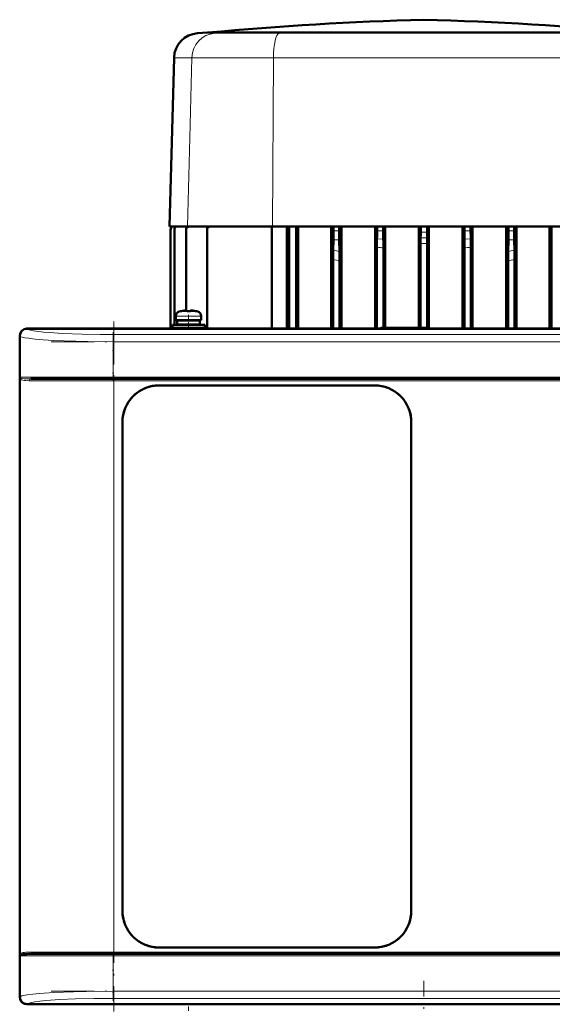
# Model space of a CAD drawing. Extents: x -1351 to 1763, y -1300 to 612.
# Tile 41 of 79: x -311 to -163, y 184 to 458. Entities that reach past the tile are written whole.
import ezdxf

# ---------------------------------------------------------------- set-up
doc = ezdxf.new("R2010")
doc.units = 0
doc.linetypes.add('DASHDOT', pattern=[18.5, 12, -3, 0.5, -3])

msp = doc.modelspace()

# ---------------------------------------------------------------- linework, layer by layer
at = {"color": 7, "lineweight": 50}
for p, q in [((-258.67, 454.45), (-261.4, 454.26)), ((-253.96, 454.45), (-258.67, 454.45)), ((-258.52, 454.45), (-258.67, 454.45)), ((-227.23, 454.45), (-258.52, 454.45)), ((-238.08, 454.45), (-253.96, 454.45)), ((-238.08, 454.45), (-198.42, 454.45)), ((-198.41, 454.45), (-227.23, 454.45)), ((-145.65, 454.45), (-198.41, 454.45)), ((-158.73, 454.45), (-198.39, 454.45)), ((-267.93, 447.46), (-269.16, 400.48)), ((-269.16, 400.48), (-264.16, 400.48)), ((-264.16, 400.48), (-240.54, 400.48)), ((-240.76, 372.08), (-240.76, 400.48)), ((-240.54, 400.48), (-223.54, 400.48)), ((-236.54, 372.08), (-236.54, 400.48)), ((-235.91, 400.48), (-235.91, 372.08)), ((-233.91, 372.08), (-233.91, 400.48)), ((-233.37, 372.08), (-233.37, 400.48)), ((-224.17, 372.08), (-224.17, 400.48)), ((-223.54, 400.48), (-223.53, 400.48)), ((-223.54, 400.48), (-223.54, 400.48)), ((-221.95, 400.48), (-223.54, 400.48)), ((-223.53, 400.48), (-221.96, 400.48)), ((-223.53, 400.48), (-223.53, 399.32)), ((-221.96, 400.48), (-221.96, 399.32)), ((-221.95, 400.48), (-221.96, 400.48)), ((-221.95, 400.48), (-211.44, 400.48)), ((-221.95, 400.48), (-221.95, 400.48)), ((-221.36, 372.08), (-221.36, 400.48)), ((-211.96, 389.12), (-211.96, 400.48)), ((-211.44, 400.5), (-211.43, 400.49)), ((-211.44, 400.5), (-211.44, 400.48)), ((-209.71, 400.5), (-211.44, 400.5)), ((-211.43, 400.49), (-209.72, 400.49)), ((-211.43, 400.49), (-211.43, 399.29)), ((-209.71, 400.5), (-209.72, 400.49)), ((-209.72, 400.49), (-209.72, 399.31)), ((-209.71, 400.5), (-209.71, 400.48)), ((-209.71, 400.48), (-199.3, 400.48)), ((-209.21, 372.33), (-209.21, 400.48)), ((-199.78, 372.33), (-199.78, 400.48)), ((-199.3, 400.5), (-199.29, 400.5)), ((-199.3, 400.5), (-199.3, 400.48)), ((-199.3, 400.5), (-197.52, 400.5)), ((-197.52, 400.5), (-199.29, 400.5)), ((-199.29, 400.5), (-199.29, 398.89)), ((-197.52, 400.5), (-197.52, 398.89)), ((-197.52, 400.5), (-197.52, 400.5)), ((-197.52, 400.5), (-197.52, 400.48)), ((-197.52, 400.48), (-187.1, 400.48)), ((-197.03, 372.07), (-197.03, 400.48)), ((-187.61, 372.08), (-187.61, 400.48)), ((-187.1, 400.5), (-187.09, 400.49)), ((-187.1, 400.5), (-187.1, 400.48)), ((-187.1, 400.5), (-185.37, 400.5)), ((-187.09, 400.49), (-185.38, 400.49)), ((-187.09, 400.49), (-187.09, 399.31)), ((-185.37, 400.5), (-185.38, 400.49)), ((-185.38, 400.49), (-185.38, 399.29)), ((-185.37, 400.5), (-185.37, 400.48)), ((-185.37, 400.48), (-174.86, 400.48)), ((-184.85, 372.08), (-184.85, 400.48)), ((-175.46, 372.08), (-175.46, 400.48)), ((-174.86, 400.48), (-174.85, 400.48)), ((-174.86, 400.48), (-174.86, 400.48)), ((-174.86, 400.48), (-173.27, 400.48)), ((-174.85, 400.48), (-173.28, 400.48)), ((-174.85, 400.48), (-174.85, 399.32)), ((-173.28, 400.48), (-173.28, 399.32)), ((-173.27, 400.48), (-173.28, 400.48)), ((-173.27, 400.48), (-173.27, 400.48)), ((-173.27, 400.48), (-156.28, 400.48)), ((-172.64, 372.08), (-172.64, 400.48)), ((-163.45, 372.08), (-163.45, 400.48)), ((-162.91, 372.08), (-162.91, 400.48)), ((-268.91, 372.08), (-268.91, 399.61)), ((-268.91, 399.61), (-268.91, 399.61)), ((-267.85, 399.67), (-267.85, 399.55)), ((-267.85, 373.13), (-267.85, 399.55)), ((-264.57, 399.52), (-264.57, 399.74)), ((-264.57, 377.13), (-264.57, 399.52)), ((-258.72, 399.51), (-258.72, 399.82)), ((-258.72, 372.08), (-258.72, 399.51)), ((-223.56, 396.82), (-223.61, 393.95)), ((-221.94, 396.82), (-221.87, 393.53)), ((-211.47, 372.08), (-211.47, 394.74)), ((-209.68, 372.33), (-209.68, 394.54)), ((-199.31, 395.77), (-199.31, 372.33)), ((-197.51, 395.77), (-197.51, 372.33)), ((-187.14, 394.54), (-187.14, 372.08)), ((-185.34, 394.74), (-185.34, 372.08)), ((-174.88, 396.82), (-174.94, 393.53)), ((-173.26, 396.82), (-173.2, 393.95)), ((-223.64, 372.08), (-223.64, 391.31)), ((-221.85, 372.08), (-221.85, 390.89)), ((-211.97, 388.75), (-211.96, 389.12)), ((-174.97, 390.89), (-174.97, 372.08)), ((-173.17, 391.31), (-173.17, 372.08)), ((-211.96, 386.49), (-211.97, 386.86)), ((-211.96, 372.08), (-211.96, 386.49)), ((-267.4, 375.56), (-267.4, 374.43)), ((-265.82, 376.96), (-265.83, 376.97)), ((-264.4, 376.96), (-264.4, 377.11)), ((-263.4, 376.96), (-263.4, 377.11)), ((-261.97, 376.97), (-261.98, 376.96)), ((-260.4, 375.56), (-260.4, 374.43)), ((-268.4, 373.13), (-263.9, 373.13)), ((-268.4, 373.13), (-268.4, 372.33)), ((-263.9, 374.43), (-267.4, 374.43)), ((-267.05, 374.33), (-263.9, 374.33)), ((-267.05, 373.23), (-267.05, 374.33)), ((-267.05, 373.23), (-263.9, 373.23)), ((-265.9, 374.33), (-265.9, 374.43)), ((-265.9, 373.13), (-265.9, 373.23)), ((-263.9, 374.43), (-260.4, 374.43)), ((-260.75, 374.33), (-263.9, 374.33)), ((-260.75, 373.23), (-263.9, 373.23)), ((-263.9, 373.13), (-259.4, 373.13)), ((-261.9, 374.43), (-261.9, 374.33)), ((-261.9, 373.23), (-261.9, 373.13)), ((-260.75, 374.33), (-260.75, 373.23)), ((-259.4, 373.13), (-259.4, 372.33)), ((-310.9, 362.23), (-310.9, 370.08)), ((-310.87, 370.05), (-310.87, 186.1)), ((-308.9, 372.08), (-301.05, 372.08)), ((-87.92, 372.05), (-308.88, 372.05)), ((-301.05, 372.08), (-301.04, 372.05)), ((-301.05, 372.07), (-296.75, 372.07)), ((-296.75, 372.08), (-199.05, 372.08)), ((-296.75, 372.05), (-296.75, 372.08)), ((-268.4, 372.33), (-263.9, 372.33)), ((-267.85, 372.08), (-267.85, 372.33)), ((-265.9, 372.08), (-265.9, 372.33)), ((-263.9, 372.33), (-259.4, 372.33)), ((-261.9, 372.33), (-261.9, 372.08)), ((-210.4, 372.33), (-210.65, 372.08)), ((-197.4, 372.33), (-210.4, 372.33)), ((-199.05, 372.08), (-199.04, 372.05)), ((-199.05, 372.07), (-194.75, 372.07)), ((-197.4, 372.33), (-197.14, 372.07)), ((-194.75, 372.08), (-100.05, 372.08)), ((-194.75, 372.05), (-194.75, 372.08)), ((-310.87, 362.22), (-310.9, 362.23)), ((-310.89, 357.93), (-310.89, 362.23)), ((-310.9, 282.23), (-310.9, 357.93)), ((-310.9, 357.93), (-310.87, 357.93)), ((-307.81, 358.08), (-284.69, 358.08)), ((-284.69, 358.08), (-112.1, 358.08)), ((-272.1, 356.28), (-212.1, 356.28)), ((-272.1, 356.28), (-212.1, 356.28)), ((-282.3, 210.08), (-282.3, 346.08)), ((-201.9, 346.08), (-201.9, 210.08)), ((-201.9, 346.08), (-201.9, 210.08)), ((-310.87, 282.22), (-310.9, 282.23)), ((-310.89, 277.93), (-310.89, 282.23)), ((-310.9, 198.23), (-310.9, 277.93)), ((-310.9, 277.93), (-310.87, 277.93)), ((-310.87, 198.22), (-310.9, 198.23)), ((-310.89, 193.93), (-310.89, 198.23)), ((-307.81, 198.08), (-284.69, 198.08)), ((-112.1, 198.08), (-284.69, 198.08)), ((-212.1, 199.88), (-272.1, 199.88)), ((-310.9, 186.08), (-310.9, 193.93)), ((-310.9, 193.93), (-310.87, 193.93)), ((-301.05, 184.08), (-308.9, 184.08)), ((-87.92, 184.1), (-308.88, 184.1)), ((-301.04, 184.1), (-301.05, 184.08)), ((-296.75, 184.08), (-301.05, 184.08)), ((-296.75, 184.08), (-296.75, 184.1)), ((-199.05, 184.08), (-296.75, 184.08)), ((-199.04, 184.1), (-199.05, 184.08)), ((-194.75, 184.08), (-199.05, 184.08)), ((-194.75, 184.08), (-194.75, 184.1)), ((-100.05, 184.08), (-194.75, 184.08))]:
    msp.add_line(p, q, dxfattribs=at)
at = {"color": 7, "lineweight": 18}
for p, q in [((-261.4, 454.26), (-256.61, 454.26)), ((-253.96, 454.45), (-256.61, 454.26)), ((-256.61, 454.26), (-238.72, 454.26)), ((-238.08, 454.45), (-238.72, 454.26)), ((-238.72, 454.26), (-158.09, 454.26)), ((-267.93, 447.46), (-262.96, 447.46)), ((-262.96, 447.46), (-263.53, 425.19)), ((-262.96, 447.46), (-240.25, 447.46)), ((-240.25, 447.46), (-240.54, 400.48)), ((-240.25, 447.46), (-156.57, 447.46)), ((-263.53, 425.19), (-264.16, 400.48)), ((-223.53, 399.32), (-221.96, 399.32)), ((-197.52, 397.33), (-199.3, 397.33)), ((-174.85, 399.32), (-173.28, 399.32)), ((-223.56, 396.82), (-221.94, 396.82)), ((-209.7, 396.94), (-211.45, 397.03)), ((-185.36, 397.03), (-187.12, 396.94)), ((-174.88, 396.82), (-173.26, 396.82)), ((-267.4, 375.56), (-263.93, 375.56)), ((-266.47, 376.8), (-263.92, 376.8)), ((-263.93, 375.56), (-263.9, 375.56)), ((-263.92, 376.8), (-263.9, 376.8)), ((-263.9, 376.8), (-261.33, 376.8)), ((-263.9, 375.56), (-260.4, 375.56)), ((-310.81, 369.99), (-310.87, 370.05)), ((-310.81, 358.58), (-310.81, 369.99)), ((-308.88, 372.05), (-308.81, 371.98)), ((-284.87, 370.42), (-111.93, 370.42)), ((-284.87, 370.42), (-284.87, 368.43)), ((-284.87, 368.43), (-284.87, 358.58)), ((-111.93, 368.43), (-284.87, 368.43)), ((-284.87, 358.58), (-310.81, 358.58)), ((-310.63, 358.1), (-310.63, 198.06)), ((-308.27, 357.58), (-284.69, 357.58)), ((-284.87, 358.58), (-111.93, 358.58)), ((-284.87, 358.08), (-284.87, 358.58)), ((-284.69, 357.58), (-284.69, 358.08)), ((-112.1, 357.58), (-284.69, 357.58)), ((-284.69, 357.58), (-284.69, 198.58)), ((-310.81, 197.58), (-302.58, 197.58)), ((-310.81, 186.16), (-310.81, 197.58)), ((-284.69, 198.58), (-308.27, 198.58)), ((-302.58, 197.58), (-284.87, 197.58)), ((-284.87, 197.58), (-284.87, 198.08)), ((-111.93, 197.58), (-284.87, 197.58)), ((-284.87, 197.58), (-284.87, 187.72)), ((-284.69, 198.58), (-112.1, 198.58)), ((-284.69, 198.58), (-284.69, 198.08)), ((-284.87, 187.72), (-111.93, 187.72)), ((-284.87, 185.73), (-284.87, 187.72)), ((-310.87, 186.1), (-310.81, 186.16)), ((-308.81, 184.17), (-308.88, 184.1)), ((-111.93, 185.73), (-284.87, 185.73))]:
    msp.add_line(p, q, dxfattribs=at)
at = {"color": 7, "linetype": 'DASHDOT', "lineweight": 18, "ltscale": 0.005785}
msp.add_line((-198.41, 454.47), (-198.41, 454.24), dxfattribs=at)
at = {"color": 7, "linetype": 'DASHDOT', "lineweight": 18, "ltscale": 0.00078125}
msp.add_line((-264.9, 377.1), (-264.9, 377.14), dxfattribs=at)
at = {"color": 7, "linetype": 'DASHDOT', "lineweight": 18, "ltscale": 0.104372}
msp.add_line((-263.9, 375.9), (-263.9, 371.73), dxfattribs=at)
at = {"color": 7, "linetype": 'DASHDOT', "lineweight": 18, "ltscale": 0.000926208}
msp.add_line((-262.9, 377.1), (-262.9, 377.14), dxfattribs=at)
at = {"color": 7, "linetype": 'DASHDOT', "lineweight": 18}
for p, q in [((-284.69, 374.1), (-284.69, 182.05)), ((-302.16, 368.43), (-94.63, 368.43)), ((-94.63, 358.58), (-302.16, 358.58)), ((-301.95, 357.58), (-94.84, 357.58)), ((-302.16, 197.58), (-94.63, 197.58)), ((-94.84, 198.58), (-301.95, 198.58)), ((-198.4, 112.28), (-198.4, 190.6)), ((-302.16, 187.72), (-94.63, 187.72))]:
    msp.add_line(p, q, dxfattribs=at)
at = {"color": 7, "linetype": 'DASHDOT', "lineweight": 18, "ltscale": 0.342406}
msp.add_line((-284.87, 371.13), (-284.87, 357.43), dxfattribs=at)
at = {"color": 7, "linetype": 'DASHDOT', "lineweight": 18, "ltscale": 0.34239}
msp.add_line((-284.87, 198.72), (-284.87, 185.02), dxfattribs=at)
at = {"color": 7, "linetype": 'DASHDOT', "lineweight": 18, "ltscale": 0.104369}
msp.add_line((-263.9, 180.25), (-263.9, 184.42), dxfattribs=at)
at = {"color": 7, "lineweight": 50}
for points in [[(-264.4, 377.11), (-264.4, 377.11), (-264.4, 377.11), (-264.41, 377.12), (-264.43, 377.12), (-264.48, 377.13), (-264.62, 377.13), (-264.9, 377.11)], [(-264.4, 377.11), (-264.4, 377.11), (-264.4, 377.11), (-264.41, 377.12), (-264.45, 377.13)], [(-263.4, 377.11), (-263.4, 377.11), (-263.39, 377.11), (-263.39, 377.12), (-263.37, 377.12), (-263.31, 377.13), (-262.9, 377.11)], [(-310.57, 197.82), (-310.39, 197.91), (-310.24, 197.95), (-309.86, 198.02), (-308.98, 198.06), (-307.81, 198.08)]]:
    msp.add_lwpolyline(points, dxfattribs=at)
at = {"color": 7, "lineweight": 18}
for points in [[(-284.87, 368.43), (-291.9, 368.49), (-295.29, 368.57), (-298.55, 368.68), (-301.59, 368.82), (-304.36, 369), (-306.63, 369.19), (-308.49, 369.41), (-309.46, 369.56), (-310.2, 369.73), (-310.67, 369.9), (-310.81, 369.99)], [(-284.87, 370.42), (-288.53, 370.44), (-293.53, 370.54), (-298.99, 370.75), (-302.63, 370.97), (-304.27, 371.11), (-306.32, 371.35), (-307.04, 371.46), (-307.86, 371.62), (-308.28, 371.73), (-308.67, 371.89), (-308.81, 371.98)], [(-307.81, 358.08), (-308.82, 358.09), (-309.62, 358.13), (-310.23, 358.21), (-310.44, 358.27), (-310.57, 358.34)], [(-310.02, 357.7), (-310.33, 357.8), (-310.45, 357.87)], [(-308.27, 357.58), (-309.17, 357.6), (-309.55, 357.63), (-310.02, 357.7)], [(-310.45, 198.28), (-310.17, 198.41), (-310.02, 198.45)], [(-310.02, 198.45), (-309.55, 198.53), (-309.17, 198.56), (-308.27, 198.58)], [(-310.81, 186.16), (-310.62, 186.28), (-310.32, 186.39), (-309.91, 186.5), (-308.77, 186.71), (-307.24, 186.9), (-305.39, 187.08), (-301.39, 187.34), (-295.89, 187.57), (-292.32, 187.65), (-284.87, 187.72)], [(-284.87, 185.73), (-290.21, 185.69), (-295.39, 185.56), (-299.74, 185.37), (-303.62, 185.1), (-305.28, 184.93), (-306.7, 184.75), (-307.6, 184.59), (-308.28, 184.42), (-308.69, 184.25), (-308.81, 184.17)]]:
    msp.add_lwpolyline(points, dxfattribs=at)
at = {"color": 7, "lineweight": 50}
for centre, radius, start, end in [((-171.81, -494.69), 953.1, 91.59877, 95.2198), ((-225, -494.69), 953.1, 84.78019, 88.40123), ((-260.93, 447.28), 7, 93.8317, 178.5), ((-267.91, 399.61), 1, 119.8653, 179.9932), ((-267.91, 399.61), 1, 120.0877, 179.9919), ((-266.84, 399.67), 1.01, 127.2113, 179.9947), ((-266.85, 399.55), 0.999, 112.6812, 180.0302), ((-263.52, 399.74), 1.05, 135.0842, 180.0191), ((-263.57, 399.52), 0.999, 106.2059, 180.0179), ((-257.52, 399.82), 1.21, 146.965, 179.7831), ((-257.72, 399.51), 1.01, 106.4041, 179.9482), ((-348.53, 399.24), 124.99, 358.8889, 0.035), ((-95.67, 399.24), 126.29, 179.9652, 181.0994), ((-340.99, 399.23), 129.56, 359.0262, 0.0241), ((-81.11, 399.24), 128.61, 179.9712, 181.0274), ((-62.35, 395.79), 136.96, 179.3555, 180.0072), ((-336.25, 398.87), 136.96, 359.3554, 0.0072), ((-60.56, 398.87), 136.96, 179.9928, 180.6446), ((-334.46, 395.79), 136.96, 359.9928, 0.6445), ((-315.7, 399.24), 128.6, 358.9726, 0.0288), ((-55.82, 399.23), 129.56, 179.9759, 180.9738), ((-301.14, 399.24), 126.29, 358.9006, 0.0348), ((-48.29, 399.24), 124.99, 179.965, 181.1111), ((-80.08, 394.8), 131.39, 179.0279, 180.0253), ((-339.92, 394.6), 130.25, 359.9715, 1.0274), ((-56.89, 394.6), 130.25, 178.9725, 180.0285), ((-316.73, 394.8), 131.39, 359.9747, 0.9721), ((-91.28, 391.4), 132.36, 178.8943, 180.0385), ((-355.14, 390.97), 133.29, 359.965, 1.0978), ((-41.66, 390.97), 133.31, 178.9023, 180.0349), ((-305.52, 391.4), 132.35, 359.9614, 1.1058), ((-79.39, 387.8), 132.58, 179.5905, 180.4091), ((-266.1, 375.56), 1.3, 106.6015, 180), ((-263.9, 368.18), 9, 102.3778, 106.6015), ((-263.9, 368.18), 8.99, 96.3897, 102.3492), ((-263.9, 368.18), 8.99, 96.3893, 102.3497), ((-264.44, 373.09), 4.04, 93.1681, 96.4904), ((-263.9, 367.07), 9.9, 89.9998, 92.8943), ((-263.9, 367.07), 9.9, 89.9998, 92.8943), ((-263.9, 367.06), 9.9, 87.106, 89.9999), ((-263.9, 367.06), 9.9, 87.106, 89.9999), ((-263.35, 373.09), 4.04, 83.5188, 86.8258), ((-263.9, 368.18), 8.99, 77.6503, 83.6107), ((-263.9, 368.18), 8.99, 77.6503, 83.6107), ((-263.9, 368.18), 9, 73.3984, 77.6222), ((-261.7, 375.56), 1.3, 0, 73.3984), ((-272.1, 346.08), 10.2, 89.9994, 180.0006), ((-272.1, 346.08), 10.2, 89.9964, 110.6188), ((-212.1, 346.08), 10.2, 359.9994, 90.0006), ((-212.1, 346.07), 10.2, 68.5862, 90.0017), ((-272.09, 346.07), 10.21, 127.3888, 142.5021), ((-212.1, 346.07), 10.21, 37.3869, 52.5005), ((-211.78, 346.39), 9.75, 45.2709, 47.7994), ((-211.78, 346.39), 9.76, 42.0197, 44.7188), ((-272.08, 346.07), 10.21, 158.5916, 179.9845), ((-272.1, 346.08), 10.2, 158.5851, 180.0015), ((-212.1, 346.08), 10.2, 359.9966, 20.6205), ((-272.1, 210.08), 10.2, 179.9994, 270.0006), ((-272.1, 210.08), 10.2, 179.9966, 200.6207), ((-212.1, 210.08), 10.2, 269.9994, 0.0006), ((-212.1, 210.08), 10.2, 338.5852, 0.0015), ((-272.09, 210.08), 10.21, 217.3871, 232.5019), ((-212.1, 210.08), 10.21, 307.3871, 322.5019), ((-272.1, 210.08), 10.2, 248.5852, 270.0015), ((-212.1, 210.08), 10.2, 269.9966, 290.6207)]:
    msp.add_arc(centre, radius, start, end, dxfattribs=at)
at = {"color": 7, "lineweight": 18}
for centre, radius, start, end in [((-208.4, 223.65), 175.66, 90.4296, 90.9893), ((-198.41, 262.12), 136.77, 89.6303, 90.3697), ((-188.41, 223.64), 175.67, 89.0107, 89.5704), ((-198.19, 502.65), 108.72, 262.9841, 263.9367), ((-198.41, 502.29), 106.52, 269.5159, 270.4841), ((-198.62, 502.65), 108.72, 276.0633, 277.0159), ((-196.43, 502), 111.42, 255.8763, 256.7986), ((-200.39, 502), 111.42, 283.2014, 284.1238), ((-196.63, 503.72), 115.62, 256.4904, 257.4023), ((-401.42, 387.8), 189.46, 359.6023, 0.3977), ((-200.18, 503.73), 115.62, 282.5976, 283.5095), ((-309.92, 359.23), 1.1, 216.3283, 234.0516), ((-296.4, 363.54), 15.24, 198.9989, 200.9203), ((-310.14, 358.09), 0.492, 149.8643, 179.2151), ((-310.15, 358.3), 0.523, 202.7294, 234.4166), ((-307.74, 357.58), 0.528, 138.5071, 180.4704), ((-307.81, 357.64), 0.433, 90.6331, 138.6703), ((-296.4, 192.62), 15.24, 159.0795, 161.0013), ((-309.92, 196.92), 1.11, 125.9526, 143.6664), ((-310.19, 197.89), 0.472, 123.3931, 158.8378), ((-310.14, 198.06), 0.492, 180.7849, 210.1357), ((-307.74, 198.57), 0.528, 179.529, 221.481), ((-307.81, 198.51), 0.433, 221.3324, 269.3679)]:
    msp.add_arc(centre, radius, start, end, dxfattribs=at)
for centre, major_axis, ratio, start_param, end_param in [((-256.16, 447.28), (0, -7), 0.972225, 3.208469, 4.686209), ((-238.61, 447.28), (0, -7), 0.234049, 3.208469, 4.686209), ((-308.81, 369.99), (-1.41, -1.41), 0.995146, 3.929423, 5.495354), ((-308.81, 186.16), (-1.41, 1.41), 0.995146, 0.787832, 2.353762)]:
    msp.add_ellipse(centre, major_axis=major_axis, ratio=ratio, start_param=start_param, end_param=end_param, dxfattribs=at)
at = {"color": 7, "lineweight": 50}
for centre, major_axis, ratio, start_param, end_param in [((-308.9, 370.08), (-1.41, -1.41), 0.999973, 3.927013, 5.497782), ((-308.87, 370.04), (1.42, -1.42), 0.995146, 2.358627, 3.924558), ((-308.9, 186.08), (1.41, -1.41), 0.999973, 3.926996, 5.497765), ((-308.87, 186.11), (1.42, 1.42), 0.995146, 2.358627, 3.924558)]:
    msp.add_ellipse(centre, major_axis=major_axis, ratio=ratio, start_param=start_param, end_param=end_param, dxfattribs=at)

doc.saveas('drawing.dxf')
